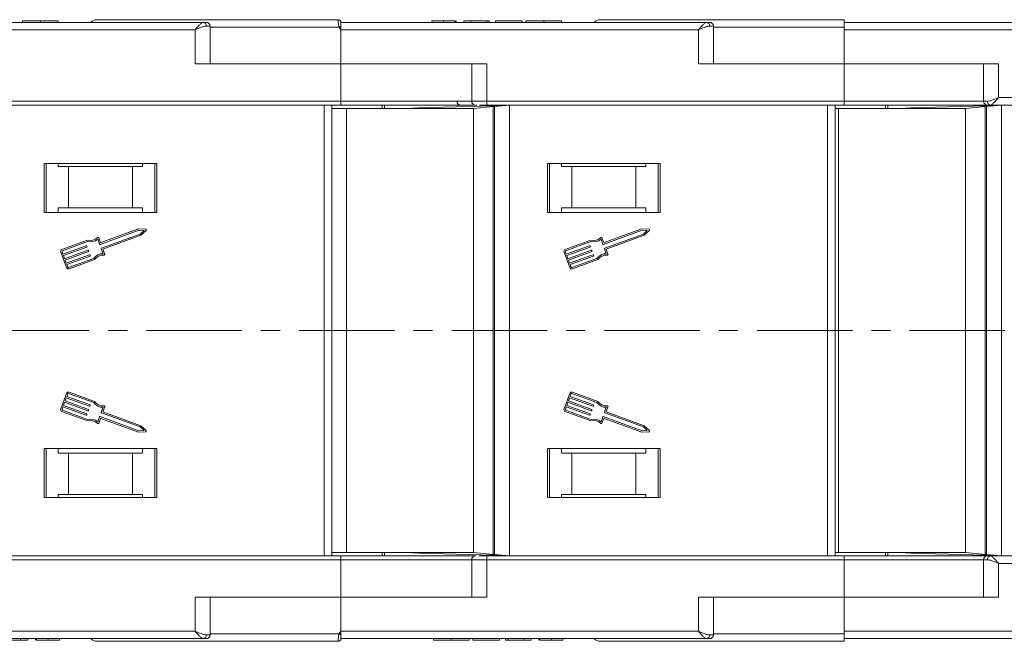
# Model space of a CAD drawing. Header units: millimetres. Extents: x 4144 to 5605, y 218 to 1251.
# Tile 16 of 45: x 5244 to 5375, y 485 to 568. Entities that reach past the tile are written whole.
import ezdxf

# ---------------------------------------------------------------- set-up
doc = ezdxf.new("R2010")
doc.units = ezdxf.units.MM
doc.linetypes.add('CENTERX2', pattern=[20.32, 12.7, -2.54, 2.54, -2.54])

msp = doc.modelspace()

# ---------------------------------------------------------------- linework, layer by layer
at = {"color": 7, "linetype": 'Continuous', "lineweight": 15}
for p, q in [((5268.113, 567.169), (5219.406, 567.169)), ((5244.034, 567.169), (5244.034, 567.369)), ((5246.413, 567.369), (5246.413, 567.169)), ((5248.778, 567.169), (5248.778, 567.369)), ((5268.995, 566.669), (5268.485, 566.669)), ((5268.995, 561.669), (5268.995, 566.669)), ((5286.172, 566.519), (5268.995, 566.519)), ((5286.056, 567.519), (5286.056, 567.519)), ((5286.406, 566.169), (5286.172, 566.519)), ((5335.113, 567.169), (5286.406, 567.169)), ((5298.534, 567.169), (5298.534, 567.369)), ((5300.079, 567.169), (5300.079, 567.369)), ((5301.63, 567.169), (5301.63, 567.369)), ((5301.74, 567.169), (5301.74, 567.369)), ((5303.727, 567.369), (5302.765, 567.369)), ((5302.765, 567.169), (5302.765, 567.369)), ((5303.727, 567.369), (5303.727, 567.169)), ((5305.842, 567.369), (5303.727, 567.369)), ((5305.842, 567.169), (5305.842, 567.369)), ((5306.163, 567.369), (5305.842, 567.369)), ((5306.163, 567.169), (5306.163, 567.369)), ((5306.996, 567.169), (5306.996, 567.369)), ((5310.522, 567.369), (5306.996, 567.369)), ((5310.522, 567.369), (5310.522, 567.169)), ((5311.034, 567.169), (5311.034, 567.369)), ((5313.413, 567.369), (5313.413, 567.169)), ((5315.778, 567.169), (5315.778, 567.369)), ((5335.995, 566.669), (5335.485, 566.669)), ((5335.995, 561.669), (5335.995, 566.669)), ((5353.406, 566.519), (5335.995, 566.519)), ((5388.406, 567.169), (5353.406, 567.169)), ((5353.406, 566.169), (5353.406, 566.519)), ((5219.406, 566.169), (5266.995, 566.169)), ((5266.995, 566.169), (5266.995, 561.669)), ((5286.406, 561.669), (5286.406, 566.169)), ((5286.406, 566.169), (5333.995, 566.169)), ((5333.995, 566.169), (5333.995, 561.669)), ((5353.406, 561.669), (5353.406, 566.169)), ((5353.406, 566.169), (5388.866, 566.169)), ((5266.995, 561.669), (5286.406, 561.669)), ((5286.406, 561.669), (5286.406, 556.669)), ((5305.818, 561.669), (5286.406, 561.669)), ((5303.818, 561.669), (5303.818, 556.669)), ((5305.818, 556.669), (5305.818, 561.669)), ((5333.995, 561.669), (5353.406, 561.669)), ((5373.969, 561.669), (5353.406, 561.669)), ((5353.406, 561.669), (5353.406, 556.669)), ((5371.969, 561.669), (5371.969, 556.669)), ((5373.969, 557.169), (5373.969, 561.669)), ((5444.406, 557.169), (5373.969, 557.169)), ((5286.406, 556.669), (5238.818, 556.669)), ((5238.818, 556.169), (5286.406, 556.169)), ((5284.197, 556.169), (5284.197, 518.669)), ((5285.197, 518.669), (5285.197, 556.169)), ((5286.406, 556.669), (5286.406, 556.169)), ((5303.818, 556.669), (5286.406, 556.669)), ((5291.897, 555.719), (5291.897, 556.169)), ((5292.197, 555.719), (5292.197, 556.169)), ((5296.011, 555.771), (5294.145, 555.719)), ((5296.011, 555.771), (5296.758, 555.792)), ((5296.011, 555.719), (5296.011, 555.771)), ((5308.31, 556.117), (5296.758, 555.792)), ((5296.758, 555.792), (5296.758, 555.719)), ((5305.818, 556.669), (5303.818, 556.669)), ((5306.666, 555.963), (5304.067, 555.719)), ((5353.406, 556.669), (5305.818, 556.669)), ((5305.818, 556.669), (5305.818, 556.169)), ((5305.818, 556.169), (5353.406, 556.169)), ((5306.868, 555.982), (5306.666, 555.963)), ((5306.666, 555.963), (5306.666, 518.669)), ((5308.866, 556.169), (5306.868, 555.982)), ((5306.868, 555.982), (5306.868, 518.669)), ((5308.866, 518.669), (5308.866, 556.169)), ((5351.197, 556.169), (5351.197, 518.669)), ((5352.197, 518.669), (5352.197, 556.169)), ((5353.406, 556.669), (5353.406, 556.169)), ((5371.969, 556.669), (5353.406, 556.669)), ((5358.897, 555.719), (5358.897, 556.169)), ((5359.197, 555.719), (5359.197, 556.169)), ((5361.511, 555.771), (5359.645, 555.719)), ((5361.511, 555.771), (5362.258, 555.792)), ((5361.511, 555.719), (5361.511, 555.771)), ((5373.81, 556.117), (5362.258, 555.792)), ((5362.258, 555.792), (5362.258, 555.719)), ((5372.166, 555.963), (5369.567, 555.719)), ((5371.969, 556.669), (5372.479, 556.669)), ((5372.368, 555.982), (5372.166, 555.963)), ((5372.166, 555.963), (5372.166, 518.669)), ((5374.366, 556.169), (5372.368, 555.982)), ((5372.368, 555.982), (5372.368, 518.669)), ((5372.639, 556.169), (5372.851, 556.169)), ((5372.851, 556.169), (5444.406, 556.169)), ((5374.366, 518.669), (5374.366, 556.169)), ((5287.157, 555.719), (5285.197, 555.719)), ((5287.157, 518.669), (5287.157, 555.719)), ((5304.067, 555.719), (5287.157, 555.719)), ((5304.067, 518.669), (5304.067, 555.719)), ((5352.657, 555.719), (5352.197, 555.719)), ((5352.657, 518.669), (5352.657, 555.719)), ((5369.567, 555.719), (5352.657, 555.719)), ((5369.567, 518.669), (5369.567, 555.719)), ((5261.906, 548.369), (5246.906, 548.369)), ((5246.906, 548.369), (5246.906, 541.869)), ((5247.156, 541.869), (5247.156, 548.369)), ((5248.793, 547.969), (5248.793, 548.369)), ((5248.793, 547.969), (5250.156, 547.969)), ((5250.156, 547.969), (5250.156, 542.469)), ((5258.656, 547.969), (5250.156, 547.969)), ((5258.656, 542.469), (5258.656, 547.969)), ((5258.656, 547.969), (5260.02, 547.969)), ((5260.02, 548.369), (5260.02, 547.969)), ((5261.656, 548.369), (5261.656, 541.869)), ((5261.906, 541.869), (5261.906, 548.369)), ((5328.906, 548.369), (5313.906, 548.369)), ((5313.906, 548.369), (5313.906, 541.869)), ((5314.156, 541.869), (5314.156, 548.369)), ((5315.793, 547.969), (5315.793, 548.369)), ((5315.793, 547.969), (5317.156, 547.969)), ((5317.156, 547.969), (5317.156, 542.469)), ((5325.656, 547.969), (5317.156, 547.969)), ((5325.656, 542.469), (5325.656, 547.969)), ((5325.656, 547.969), (5327.02, 547.969)), ((5327.02, 548.369), (5327.02, 547.969)), ((5328.656, 548.369), (5328.656, 541.869)), ((5328.906, 541.869), (5328.906, 548.369)), ((5246.906, 541.869), (5261.906, 541.869)), ((5248.793, 542.469), (5248.793, 541.869)), ((5250.156, 542.469), (5248.793, 542.469)), ((5258.656, 542.469), (5250.156, 542.469)), ((5260.02, 542.469), (5258.656, 542.469)), ((5260.02, 541.869), (5260.02, 542.469)), ((5313.906, 541.869), (5328.906, 541.869)), ((5315.793, 542.469), (5315.793, 541.869)), ((5317.156, 542.469), (5315.793, 542.469)), ((5325.656, 542.469), (5317.156, 542.469)), ((5327.02, 542.469), (5325.656, 542.469)), ((5327.02, 541.869), (5327.02, 542.469)), ((5254.341, 537.625), (5259.502, 539.511)), ((5259.474, 539.695), (5254.45, 537.859)), ((5259.689, 538.997), (5254.529, 537.111)), ((5254.72, 536.987), (5259.787, 538.838)), ((5260.424, 539.646), (5259.474, 539.695)), ((5259.502, 539.511), (5260.2, 539.475)), ((5260.2, 539.475), (5259.689, 538.997)), ((5259.787, 538.838), (5260.482, 539.488)), ((5321.341, 537.625), (5326.502, 539.511)), ((5326.474, 539.695), (5321.45, 537.859)), ((5326.689, 538.997), (5321.529, 537.111)), ((5321.72, 536.987), (5326.787, 538.838)), ((5327.424, 539.646), (5326.474, 539.695)), ((5326.502, 539.511), (5327.2, 539.475)), ((5327.2, 539.475), (5326.689, 538.997)), ((5326.787, 538.838), (5327.482, 539.488)), ((5252.678, 538.183), (5249.281, 536.941)), ((5249.343, 536.77), (5252.687, 537.992)), ((5252.519, 537.445), (5249.414, 536.31)), ((5252.609, 537.332), (5252.578, 537.418)), ((5254.04, 538.314), (5254.282, 537.652)), ((5254.391, 537.886), (5254.165, 538.506)), ((5319.678, 538.183), (5316.281, 536.941)), ((5316.343, 536.77), (5319.687, 537.992)), ((5319.519, 537.445), (5316.414, 536.31)), ((5319.609, 537.332), (5319.578, 537.418)), ((5321.04, 538.314), (5321.282, 537.652)), ((5321.391, 537.886), (5321.165, 538.506)), ((5249.118, 536.59), (5249.869, 534.535)), ((5249.414, 536.31), (5249.289, 536.653)), ((5249.477, 536.139), (5252.582, 537.274)), ((5249.633, 535.711), (5249.477, 536.139)), ((5252.738, 536.845), (5249.633, 535.711)), ((5249.696, 535.539), (5252.801, 536.674)), ((5252.957, 536.246), (5249.852, 535.111)), ((5252.828, 536.732), (5252.797, 536.818)), ((5253.047, 536.133), (5253.016, 536.218)), ((5254.502, 537.053), (5254.743, 536.39)), ((5254.962, 536.324), (5254.72, 536.987)), ((5316.118, 536.59), (5316.869, 534.535)), ((5316.414, 536.31), (5316.289, 536.653)), ((5316.477, 536.139), (5319.582, 537.274)), ((5316.633, 535.711), (5316.477, 536.139)), ((5319.738, 536.845), (5316.633, 535.711)), ((5316.696, 535.539), (5319.801, 536.674)), ((5319.957, 536.246), (5316.852, 535.111)), ((5319.828, 536.732), (5319.797, 536.818)), ((5320.047, 536.133), (5320.016, 536.218)), ((5321.502, 537.053), (5321.743, 536.39)), ((5321.962, 536.324), (5321.72, 536.987)), ((5249.852, 535.111), (5249.696, 535.539)), ((5249.915, 534.94), (5253.02, 536.074)), ((5250.04, 534.597), (5249.915, 534.94)), ((5253.501, 535.764), (5250.157, 534.543)), ((5250.22, 534.371), (5253.617, 535.613)), ((5316.852, 535.111), (5316.696, 535.539)), ((5316.915, 534.94), (5320.02, 536.074)), ((5317.04, 534.597), (5316.915, 534.94)), ((5320.501, 535.764), (5317.157, 534.543)), ((5317.22, 534.371), (5320.617, 535.613)), ((5284.197, 533.669), (5284.197, 496.169)), ((5285.197, 496.169), (5285.197, 533.669)), ((5287.157, 496.619), (5287.157, 533.669)), ((5304.067, 496.619), (5304.067, 533.669)), ((5306.666, 533.669), (5306.666, 496.375)), ((5306.868, 533.669), (5306.868, 496.356)), ((5308.866, 496.169), (5308.866, 533.669)), ((5351.197, 533.669), (5351.197, 496.169)), ((5352.197, 496.169), (5352.197, 533.669)), ((5352.657, 496.619), (5352.657, 533.669)), ((5369.567, 496.619), (5369.567, 533.669)), ((5372.166, 533.669), (5372.166, 496.375)), ((5372.368, 533.669), (5372.368, 496.356)), ((5374.366, 496.169), (5374.366, 533.669)), ((5249.869, 517.803), (5249.118, 515.748)), ((5250.04, 517.741), (5249.915, 517.398)), ((5253.501, 516.573), (5250.157, 517.795)), ((5253.617, 516.725), (5250.22, 517.967)), ((5316.869, 517.803), (5316.118, 515.748)), ((5317.04, 517.741), (5316.915, 517.398)), ((5320.501, 516.573), (5317.157, 517.795)), ((5320.617, 516.725), (5317.22, 517.967)), ((5249.633, 516.627), (5249.477, 516.199)), ((5252.738, 515.493), (5249.633, 516.627)), ((5249.852, 517.227), (5249.696, 516.799)), ((5249.696, 516.799), (5252.801, 515.664)), ((5252.957, 516.092), (5249.852, 517.227)), ((5249.915, 517.398), (5253.02, 516.264)), ((5316.633, 516.627), (5316.477, 516.199)), ((5319.738, 515.493), (5316.633, 516.627)), ((5316.852, 517.227), (5316.696, 516.799)), ((5316.696, 516.799), (5319.801, 515.664)), ((5319.957, 516.092), (5316.852, 517.227)), ((5316.915, 517.398), (5320.02, 516.264)), ((5249.281, 515.397), (5252.678, 514.155)), ((5249.414, 516.028), (5249.289, 515.685)), ((5249.343, 515.568), (5252.687, 514.346)), ((5252.519, 514.893), (5249.414, 516.028)), ((5249.477, 516.199), (5252.582, 515.064)), ((5252.828, 515.606), (5252.797, 515.52)), ((5253.047, 516.205), (5253.016, 516.12)), ((5254.502, 515.285), (5254.743, 515.948)), ((5259.689, 513.341), (5254.529, 515.227)), ((5254.72, 515.351), (5254.962, 516.014)), ((5259.787, 513.5), (5254.72, 515.351)), ((5316.281, 515.397), (5319.678, 514.155)), ((5316.414, 516.028), (5316.289, 515.685)), ((5316.343, 515.568), (5319.687, 514.346)), ((5319.519, 514.893), (5316.414, 516.028)), ((5316.477, 516.199), (5319.582, 515.064)), ((5319.828, 515.606), (5319.797, 515.52)), ((5320.047, 516.205), (5320.016, 516.12)), ((5321.502, 515.285), (5321.743, 515.948)), ((5326.689, 513.341), (5321.529, 515.227)), ((5321.72, 515.351), (5321.962, 516.014)), ((5326.787, 513.5), (5321.72, 515.351)), ((5252.609, 515.006), (5252.578, 514.92)), ((5254.04, 514.024), (5254.282, 514.686)), ((5254.165, 513.832), (5254.391, 514.452)), ((5254.341, 514.713), (5259.502, 512.827)), ((5254.45, 514.479), (5259.474, 512.643)), ((5319.609, 515.006), (5319.578, 514.92)), ((5321.04, 514.024), (5321.282, 514.686)), ((5321.165, 513.832), (5321.391, 514.452)), ((5321.341, 514.713), (5326.502, 512.827)), ((5321.45, 514.479), (5326.474, 512.643)), ((5259.474, 512.643), (5260.424, 512.692)), ((5259.502, 512.827), (5260.2, 512.863)), ((5260.2, 512.863), (5259.689, 513.341)), ((5260.482, 512.85), (5259.787, 513.5)), ((5326.474, 512.643), (5327.424, 512.692)), ((5326.502, 512.827), (5327.2, 512.863)), ((5327.2, 512.863), (5326.689, 513.341)), ((5327.482, 512.85), (5326.787, 513.5)), ((5261.906, 510.469), (5246.906, 510.469)), ((5246.906, 510.469), (5246.906, 503.969)), ((5247.156, 503.969), (5247.156, 510.469)), ((5248.793, 510.469), (5248.793, 509.869)), ((5260.02, 509.869), (5260.02, 510.469)), ((5261.656, 510.469), (5261.656, 503.969)), ((5261.906, 503.969), (5261.906, 510.469)), ((5328.906, 510.469), (5313.906, 510.469)), ((5313.906, 510.469), (5313.906, 503.969)), ((5314.156, 503.969), (5314.156, 510.469)), ((5315.793, 510.469), (5315.793, 509.869)), ((5327.02, 509.869), (5327.02, 510.469)), ((5328.656, 510.469), (5328.656, 503.969)), ((5328.906, 503.969), (5328.906, 510.469)), ((5248.793, 509.869), (5250.156, 509.869)), ((5250.156, 509.869), (5250.156, 504.369)), ((5250.156, 509.869), (5258.656, 509.869)), ((5258.656, 504.369), (5258.656, 509.869)), ((5258.656, 509.869), (5260.02, 509.869)), ((5315.793, 509.869), (5317.156, 509.869)), ((5317.156, 509.869), (5317.156, 504.369)), ((5317.156, 509.869), (5325.656, 509.869)), ((5325.656, 504.369), (5325.656, 509.869)), ((5325.656, 509.869), (5327.02, 509.869)), ((5246.906, 503.969), (5261.906, 503.969)), ((5250.156, 504.369), (5248.793, 504.369)), ((5248.793, 503.969), (5248.793, 504.369)), ((5250.156, 504.369), (5258.656, 504.369)), ((5260.02, 504.369), (5258.656, 504.369)), ((5260.02, 504.369), (5260.02, 503.969)), ((5313.906, 503.969), (5328.906, 503.969)), ((5317.156, 504.369), (5315.793, 504.369)), ((5315.793, 503.969), (5315.793, 504.369)), ((5317.156, 504.369), (5325.656, 504.369)), ((5327.02, 504.369), (5325.656, 504.369)), ((5327.02, 504.369), (5327.02, 503.969)), ((5286.406, 496.169), (5238.818, 496.169)), ((5238.818, 495.669), (5286.406, 495.669)), ((5285.197, 496.619), (5287.157, 496.619)), ((5286.406, 495.669), (5286.406, 496.169)), ((5286.406, 495.669), (5286.406, 490.669)), ((5286.406, 495.669), (5303.818, 495.669)), ((5287.157, 496.619), (5304.067, 496.619)), ((5291.897, 496.169), (5291.897, 496.619)), ((5292.197, 496.169), (5292.197, 496.619)), ((5294.145, 496.619), (5296.011, 496.567)), ((5296.011, 496.567), (5296.011, 496.619)), ((5296.758, 496.546), (5296.011, 496.567)), ((5296.758, 496.619), (5296.758, 496.546)), ((5296.758, 496.546), (5308.31, 496.221)), ((5303.818, 495.669), (5303.818, 490.669)), ((5303.818, 495.669), (5305.818, 495.669)), ((5304.067, 496.619), (5306.666, 496.375)), ((5305.818, 495.669), (5305.818, 496.169)), ((5353.406, 496.169), (5305.818, 496.169)), ((5305.818, 490.669), (5305.818, 495.669)), ((5305.818, 495.669), (5353.406, 495.669)), ((5306.666, 496.375), (5306.868, 496.356)), ((5306.868, 496.356), (5308.866, 496.169)), ((5352.197, 496.619), (5352.657, 496.619)), ((5352.657, 496.619), (5369.567, 496.619)), ((5353.406, 495.669), (5353.406, 496.169)), ((5353.406, 495.669), (5353.406, 490.669)), ((5353.406, 495.669), (5371.969, 495.669)), ((5358.897, 496.169), (5358.897, 496.619)), ((5359.197, 496.169), (5359.197, 496.619)), ((5359.645, 496.619), (5361.511, 496.567)), ((5361.511, 496.567), (5361.511, 496.619)), ((5362.258, 496.546), (5361.511, 496.567)), ((5362.258, 496.619), (5362.258, 496.546)), ((5362.258, 496.546), (5373.81, 496.221)), ((5369.567, 496.619), (5372.166, 496.375)), ((5371.969, 495.669), (5371.969, 490.669)), ((5372.479, 495.669), (5371.969, 495.669)), ((5372.166, 496.375), (5372.368, 496.356)), ((5372.368, 496.356), (5374.366, 496.169)), ((5444.406, 496.169), (5372.851, 496.169)), ((5373.969, 490.669), (5373.969, 495.169)), ((5373.969, 495.169), (5444.406, 495.169)), ((5286.406, 490.669), (5266.995, 490.669)), ((5266.995, 490.669), (5266.995, 486.169)), ((5268.995, 485.669), (5268.995, 490.669)), ((5286.406, 486.169), (5286.406, 490.669)), ((5286.406, 490.669), (5305.818, 490.669)), ((5353.406, 490.669), (5333.995, 490.669)), ((5333.995, 490.669), (5333.995, 486.169)), ((5335.995, 485.669), (5335.995, 490.669)), ((5353.406, 486.169), (5353.406, 490.669)), ((5353.406, 490.669), (5373.969, 490.669)), ((5266.995, 486.169), (5219.406, 486.169)), ((5219.406, 485.169), (5268.113, 485.169)), ((5243.778, 484.969), (5241.663, 484.969)), ((5243.778, 484.969), (5243.778, 485.169)), ((5244.74, 484.969), (5243.778, 484.969)), ((5244.74, 485.169), (5244.74, 484.969)), ((5245.765, 485.169), (5245.765, 484.969)), ((5245.874, 485.169), (5245.874, 484.969)), ((5247.426, 485.169), (5247.426, 484.969)), ((5248.97, 484.969), (5248.97, 485.169)), ((5268.485, 485.669), (5268.995, 485.669)), ((5268.995, 485.819), (5286.172, 485.819)), ((5286.172, 485.819), (5286.406, 486.169)), ((5333.995, 486.169), (5286.406, 486.169)), ((5286.406, 485.171), (5286.406, 485.169)), ((5286.406, 485.169), (5335.113, 485.169)), ((5298.727, 485.169), (5298.727, 484.969)), ((5301.092, 485.169), (5301.092, 484.969)), ((5303.47, 484.969), (5303.47, 485.169)), ((5303.983, 484.969), (5303.983, 485.169)), ((5307.509, 484.969), (5303.983, 484.969)), ((5307.509, 485.169), (5307.509, 484.969)), ((5308.342, 484.969), (5308.342, 485.169)), ((5308.663, 484.969), (5308.342, 484.969)), ((5308.663, 484.969), (5308.663, 485.169)), ((5310.778, 484.969), (5308.663, 484.969)), ((5310.778, 484.969), (5310.778, 485.169)), ((5311.74, 484.969), (5310.778, 484.969)), ((5311.74, 485.169), (5311.74, 484.969)), ((5312.765, 485.169), (5312.765, 484.969)), ((5312.874, 485.169), (5312.874, 484.969)), ((5314.426, 485.169), (5314.426, 484.969)), ((5315.97, 484.969), (5315.97, 485.169)), ((5335.485, 485.669), (5335.995, 485.669)), ((5335.995, 485.819), (5353.406, 485.819)), ((5388.866, 486.169), (5353.406, 486.169)), ((5353.406, 485.819), (5353.406, 486.169)), ((5353.406, 485.169), (5388.406, 485.169)), ((5286.056, 484.819), (5286.056, 484.819))]:
    msp.add_line(p, q, dxfattribs=at)
at = {"color": 1, "linetype": 'CENTERX2', "lineweight": 13}
msp.add_line((5456.103, 526.169), (4620.052, 526.169), dxfattribs=at)
at = {"color": 7, "linetype": 'Continuous', "lineweight": 15}
for centre, radius, start, end in [((5253.906, 566.519), 1, 90, 139.04573), ((5268.038, 566.725), 0.451, 352.91869, 80.47981), ((5268.495, 566.669), 0.5, 360, 90), ((5286.056, 567.169), 0.35, 0.00041, 90.00191), ((5321.95, 499.592), 75.89, 117.92809, 118.12821), ((5320.906, 566.519), 1, 90, 139.04573), ((5335.038, 566.725), 0.451, 352.91869, 80.47981), ((5335.495, 566.669), 0.5, 360, 90), ((5302.335, 556.669), 0.5, 180, 270), ((5304.318, 556.669), 0.5, 180, 270), ((5372.469, 556.669), 0.5, 180, 270), ((5372.926, 556.613), 0.451, 172.91865, 260.4798), ((5260.419, 539.555), 0.0912, 313.09192, 87.049), ((5327.419, 539.555), 0.0912, 313.09192, 87.049), ((5252.535, 537.402), 0.0456, 20.07046, 110.07046), ((5253.046, 539.487), 1.355, 254.2528, 315.58546), ((5253.046, 539.487), 1.538, 256.51116, 310.30711), ((5254.079, 538.475), 0.0912, 20.07046, 135.58546), ((5254.325, 537.668), 0.0456, 200.07046, 290.07046), ((5254.434, 537.902), 0.0456, 200.07046, 290.07046), ((5319.535, 537.402), 0.0456, 20.07046, 110.07046), ((5320.046, 539.487), 1.355, 254.2528, 315.58546), ((5320.046, 539.487), 1.538, 256.51116, 310.30711), ((5321.079, 538.475), 0.0912, 20.07046, 135.58546), ((5321.325, 537.668), 0.0456, 200.07046, 290.07046), ((5321.434, 537.902), 0.0456, 200.07046, 290.07046), ((5249.375, 536.684), 0.274, 110.07046, 200.07046), ((5249.375, 536.684), 0.0912, 110.07046, 200.07046), ((5252.566, 537.316), 0.0456, 290.07046, 20.07046), ((5252.754, 536.802), 0.0456, 20.07046, 110.07046), ((5252.785, 536.717), 0.0456, 290.07046, 20.07046), ((5252.973, 536.203), 0.0456, 20.07046, 110.07046), ((5253.004, 536.117), 0.0456, 290.07046, 20.07046), ((5254.739, 534.853), 1.538, 89.8338, 143.62975), ((5254.739, 534.853), 1.355, 84.55545, 145.88812), ((5254.544, 537.068), 0.0456, 110.07046, 200.07046), ((5254.876, 536.293), 0.0912, 264.55545, 20.07046), ((5316.375, 536.684), 0.274, 110.07046, 200.07046), ((5316.375, 536.684), 0.0912, 110.07046, 200.07046), ((5319.566, 537.316), 0.0456, 290.07046, 20.07046), ((5319.754, 536.802), 0.0456, 20.07046, 110.07046), ((5319.785, 536.717), 0.0456, 290.07046, 20.07046), ((5319.973, 536.203), 0.0456, 20.07046, 110.07046), ((5320.004, 536.117), 0.0456, 290.07046, 20.07046), ((5321.739, 534.853), 1.538, 89.8338, 143.62975), ((5321.739, 534.853), 1.355, 84.55545, 145.88812), ((5321.544, 537.068), 0.0456, 110.07046, 200.07046), ((5321.876, 536.293), 0.0912, 264.55545, 20.07046), ((5250.126, 534.628), 0.274, 200.07046, 290.07046), ((5250.126, 534.628), 0.0912, 200.07046, 290.07046), ((5317.126, 534.628), 0.274, 200.07046, 290.07046), ((5317.126, 534.628), 0.0912, 200.07046, 290.07046), ((5250.126, 517.71), 0.274, 69.92954, 159.92954), ((5250.126, 517.71), 0.0912, 69.92954, 159.92954), ((5317.126, 517.71), 0.274, 69.92954, 159.92954), ((5317.126, 517.71), 0.0912, 69.92954, 159.92954), ((5254.739, 517.485), 1.538, 216.37025, 270.1662), ((5254.739, 517.485), 1.355, 214.11188, 275.44455), ((5321.739, 517.485), 1.538, 216.37025, 270.1662), ((5321.739, 517.485), 1.355, 214.11188, 275.44455), ((5249.375, 515.654), 0.274, 159.92954, 249.92954), ((5249.375, 515.654), 0.0912, 159.92954, 249.92954), ((5252.754, 515.536), 0.0456, 249.92954, 339.92954), ((5252.785, 515.621), 0.0456, 339.92954, 69.92954), ((5252.973, 516.135), 0.0456, 249.92954, 339.92954), ((5253.004, 516.221), 0.0456, 339.92954, 69.92954), ((5254.544, 515.27), 0.0456, 159.92954, 249.92954), ((5254.876, 516.045), 0.0912, 339.92954, 95.44455), ((5316.375, 515.654), 0.274, 159.92954, 249.92954), ((5316.375, 515.654), 0.0912, 159.92954, 249.92954), ((5319.754, 515.536), 0.0456, 249.92954, 339.92954), ((5319.785, 515.621), 0.0456, 339.92954, 69.92954), ((5319.973, 516.135), 0.0456, 249.92954, 339.92954), ((5320.004, 516.221), 0.0456, 339.92954, 69.92954), ((5321.544, 515.27), 0.0456, 159.92954, 249.92954), ((5321.876, 516.045), 0.0912, 339.92954, 95.44455), ((5252.535, 514.936), 0.0456, 249.92954, 339.92954), ((5252.566, 515.022), 0.0456, 339.92954, 69.92954), ((5253.046, 512.851), 1.355, 44.41454, 105.7472), ((5253.046, 512.851), 1.538, 49.69289, 103.48884), ((5254.079, 513.863), 0.0912, 224.41454, 339.92954), ((5254.325, 514.67), 0.0456, 69.92954, 159.92954), ((5254.434, 514.436), 0.0456, 69.92954, 159.92954), ((5319.535, 514.936), 0.0456, 249.92954, 339.92954), ((5319.566, 515.022), 0.0456, 339.92954, 69.92954), ((5320.046, 512.851), 1.355, 44.41454, 105.7472), ((5320.046, 512.851), 1.538, 49.69289, 103.48884), ((5321.079, 513.863), 0.0912, 224.41454, 339.92954), ((5321.325, 514.67), 0.0456, 69.92954, 159.92954), ((5321.434, 514.436), 0.0456, 69.92954, 159.92954), ((5260.419, 512.783), 0.0912, 272.951, 46.90808), ((5327.419, 512.783), 0.0912, 272.951, 46.90808), ((5304.318, 495.669), 0.5, 90, 180), ((5372.469, 495.669), 0.5, 90, 180), ((5372.926, 495.725), 0.451, 99.5202, 187.08135), ((5253.906, 485.819), 1, 221.2946, 270), ((5268.038, 485.613), 0.451, 279.5202, 7.08135), ((5268.495, 485.669), 0.5, 270, 360), ((5286.056, 485.169), 0.35, 269.99809, 359.99959), ((5321.95, 552.746), 75.89, 241.87179, 242.07191), ((5320.906, 485.819), 1, 221.2946, 270), ((5335.038, 485.613), 0.451, 279.5202, 7.08135), ((5335.495, 485.669), 0.5, 270, 360)]:
    msp.add_arc(centre, radius, start, end, dxfattribs=at)
for points, knots in [([(5246.413, 567.369), (5246.28, 567.369), (5245.876, 567.369), (5245.216, 567.369), (5244.594, 567.369), (5244.169, 567.369), (5244.044, 567.369), (5244.036, 567.369), (5244.034, 567.369)], [0, 0, 0, 0, 0.1021706, 0.3092201, 0.51365, 0.6922749, 0.9324126, 1, 1, 1, 1]), ([(5248.778, 567.369), (5248.775, 567.369), (5248.764, 567.369), (5248.622, 567.369), (5248.231, 567.369), (5247.657, 567.369), (5247.017, 567.369), (5246.596, 567.369), (5246.413, 567.369)], [0, 0, 0, 0, 0.1018882, 0.3073435, 0.4929627, 0.6786474, 0.8607914, 1, 1, 1, 1]), ([(5286.056, 567.519), (5284.743, 567.519), (5282.078, 567.519), (5278.088, 567.519), (5274.445, 567.519), (5271.209, 567.519), (5268.384, 567.519), (5265.723, 567.519), (5262.444, 567.519), (5259.656, 567.519), (5257.454, 567.519), (5255.983, 567.519), (5254.817, 567.519), (5254.046, 567.519), (5253.952, 567.519), (5253.906, 567.519)], [0, 0, 0, 0, 0.077724, 0.157824, 0.2401354, 0.3044544, 0.368763, 0.4344301, 0.5000865, 0.631237, 0.695556, 0.7598646, 0.8421852, 0.9222831, 1, 1, 1, 1]), ([(5266.995, 566.169), (5267.101, 566.292), (5267.312, 566.536), (5267.622, 566.866), (5267.901, 567.116), (5268.045, 567.152), (5268.113, 567.169)], [0, 0, 0, 0, 0.2515188, 0.50178442, 0.76563227, 1, 1, 1, 1]), ([(5268.485, 566.669), (5268.39, 566.659), (5268.181, 566.637), (5267.682, 566.466), (5267.264, 566.285), (5266.995, 566.169)], [0, 0, 0, 0, 0.2270634, 0.5015869, 1, 1, 1, 1]), ([(5286.172, 566.519), (5286.155, 566.575), (5286.118, 566.699), (5286.089, 566.885), (5286.07, 567.067), (5286.058, 567.25), (5286.056, 567.396), (5286.055, 567.498), (5286.056, 567.512), (5286.056, 567.519)], [0, 0, 0, 0, 0.1119973, 0.2448439, 0.3691679, 0.5008987, 0.6875333, 0.8281382, 1, 1, 1, 1]), ([(5286.406, 567.169), (5286.406, 567.158), (5286.406, 567.136), (5286.406, 566.963), (5286.406, 566.778), (5286.406, 566.662), (5286.406, 566.644)], [0, 0, 0, 0, 0.3133566, 0.6267132, 0.9400698, 1, 1, 1, 1]), ([(5300.079, 567.369), (5299.945, 567.369), (5299.641, 567.369), (5299.189, 567.369), (5298.83, 567.369), (5298.576, 567.369), (5298.551, 567.369), (5298.534, 567.369)], [0, 0, 0, 0, 0.1552919, 0.3531453, 0.543243, 0.704067, 1, 1, 1, 1]), ([(5301.63, 567.369), (5301.576, 567.369), (5301.468, 567.369), (5301.165, 567.369), (5300.699, 567.369), (5300.313, 567.369), (5300.079, 567.369)], [0, 0, 0, 0, 0.2064605, 0.4135145, 0.6452106, 1, 1, 1, 1]), ([(5313.413, 567.369), (5313.28, 567.369), (5312.876, 567.369), (5312.216, 567.369), (5311.594, 567.369), (5311.169, 567.369), (5311.044, 567.369), (5311.036, 567.369), (5311.034, 567.369)], [0, 0, 0, 0, 0.1021706, 0.3092201, 0.51365, 0.6922749, 0.9324126, 1, 1, 1, 1]), ([(5315.778, 567.369), (5315.775, 567.369), (5315.764, 567.369), (5315.622, 567.369), (5315.231, 567.369), (5314.657, 567.369), (5314.017, 567.369), (5313.596, 567.369), (5313.413, 567.369)], [0, 0, 0, 0, 0.1018882, 0.3073435, 0.4929627, 0.6786474, 0.8607914, 1, 1, 1, 1]), ([(5353.406, 567.519), (5352.085, 567.519), (5349.402, 567.519), (5345.38, 567.519), (5341.701, 567.519), (5338.43, 567.519), (5335.572, 567.519), (5332.877, 567.519), (5329.557, 567.519), (5326.731, 567.519), (5324.5, 567.519), (5323.009, 567.519), (5321.828, 567.519), (5321.047, 567.519), (5320.953, 567.519), (5320.906, 567.519)], [0, 0, 0, 0, 0.0776457, 0.1576991, 0.2399936, 0.3043378, 0.3686717, 0.4343851, 0.5000879, 0.6313283, 0.6956725, 0.7600065, 0.84231, 0.9223612, 1, 1, 1, 1]), ([(5333.995, 566.169), (5334.101, 566.292), (5334.312, 566.536), (5334.622, 566.866), (5334.901, 567.116), (5335.045, 567.152), (5335.113, 567.169)], [0, 0, 0, 0, 0.2515188, 0.50178442, 0.76563227, 1, 1, 1, 1]), ([(5335.485, 566.669), (5335.39, 566.659), (5335.181, 566.637), (5334.682, 566.466), (5334.264, 566.285), (5333.995, 566.169)], [0, 0, 0, 0, 0.2270634, 0.5015869, 1, 1, 1, 1]), ([(5353.406, 566.519), (5353.406, 566.631), (5353.406, 566.856), (5353.406, 567.156), (5353.406, 567.382), (5353.406, 567.502), (5353.406, 567.514), (5353.406, 567.519)], [0, 0, 0, 0, 0.2146939, 0.4293877, 0.6440816, 0.8587754, 1, 1, 1, 1]), ([(5373.969, 557.169), (5373.7, 557.053), (5373.281, 556.872), (5372.783, 556.701), (5372.573, 556.679), (5372.479, 556.669)], [0, 0, 0, 0, 0.4984131, 0.7729366, 1, 1, 1, 1]), ([(5373.969, 557.169), (5373.863, 557.046), (5373.651, 556.801), (5373.342, 556.472), (5373.063, 556.222), (5372.919, 556.186), (5372.851, 556.169)], [0, 0, 0, 0, 0.2515188, 0.50178442, 0.76563227, 1, 1, 1, 1]), ([(5286.406, 556.169), (5287.748, 556.169), (5290.472, 556.169), (5294.555, 556.169), (5298.297, 556.169), (5301.598, 556.169), (5303.581, 556.169), (5304.492, 556.169), (5304.505, 556.169)], [0, 0, 0, 0, 0.2100379, 0.4265895, 0.6492402, 0.8232792, 0.9973456, 1, 1, 1, 1]), ([(5304.855, 556.169), (5304.897, 556.169), (5305.046, 556.169), (5305.383, 556.169), (5305.675, 556.169), (5305.818, 556.169)], [0, 0, 0, 0, 0.1658977, 0.5921255, 1, 1, 1, 1]), ([(5353.406, 556.169), (5354.748, 556.169), (5357.472, 556.169), (5361.555, 556.169), (5365.295, 556.169), (5368.603, 556.169), (5370.852, 556.169), (5372.016, 556.169), (5372.289, 556.169)], [0, 0, 0, 0, 0.1999044, 0.4060083, 0.6179171, 0.7835594, 0.9492278, 1, 1, 1, 1]), ([(5304.436, 496.169), (5303.498, 496.169), (5301.611, 496.169), (5298.289, 496.169), (5294.557, 496.169), (5290.472, 496.169), (5287.748, 496.169), (5286.406, 496.169)], [0, 0, 0, 0, 0.1731116, 0.3479353, 0.5715302, 0.789036, 1, 1, 1, 1]), ([(5305.818, 496.169), (5305.675, 496.169), (5305.382, 496.169), (5305.02, 496.169), (5304.85, 496.169), (5304.786, 496.169)], [0, 0, 0, 0, 0.37481575, 0.76649717, 1, 1, 1, 1]), ([(5372.221, 496.169), (5371.971, 496.169), (5370.829, 496.169), (5368.603, 496.169), (5365.295, 496.169), (5361.555, 496.169), (5357.473, 496.169), (5354.748, 496.169), (5353.406, 496.169)], [0, 0, 0, 0, 0.0467839, 0.2131221, 0.3794866, 0.5922625, 0.7992438, 1, 1, 1, 1]), ([(5372.479, 495.669), (5372.573, 495.659), (5372.783, 495.637), (5373.281, 495.466), (5373.7, 495.285), (5373.969, 495.169)], [0, 0, 0, 0, 0.227072, 0.5015871, 1, 1, 1, 1]), ([(5372.851, 496.169), (5372.734, 496.169), (5372.608, 496.169), (5372.574, 496.169), (5372.571, 496.169)], [0, 0, 0, 0, 0.93147, 1, 1, 1, 1]), ([(5372.851, 496.169), (5372.919, 496.152), (5373.063, 496.116), (5373.342, 495.866), (5373.652, 495.536), (5373.863, 495.292), (5373.969, 495.169)], [0, 0, 0, 0, 0.2343503, 0.4981953, 0.748869, 1, 1, 1, 1]), ([(5245.874, 484.969), (5245.928, 484.969), (5246.036, 484.969), (5246.34, 484.969), (5246.805, 484.969), (5247.192, 484.969), (5247.426, 484.969)], [0, 0, 0, 0, 0.2064605, 0.4135145, 0.6452106, 1, 1, 1, 1]), ([(5247.426, 484.969), (5247.56, 484.969), (5247.864, 484.969), (5248.316, 484.969), (5248.674, 484.969), (5248.929, 484.969), (5248.954, 484.969), (5248.97, 484.969)], [0, 0, 0, 0, 0.1552919, 0.3531453, 0.543243, 0.704067, 1, 1, 1, 1]), ([(5268.113, 485.169), (5268.045, 485.186), (5267.901, 485.222), (5267.622, 485.472), (5267.312, 485.801), (5267.101, 486.046), (5266.995, 486.169)], [0, 0, 0, 0, 0.2343588, 0.4982155, 0.7484812, 1, 1, 1, 1]), ([(5266.995, 486.169), (5267.264, 486.053), (5267.682, 485.872), (5268.181, 485.701), (5268.39, 485.679), (5268.485, 485.669)], [0, 0, 0, 0, 0.4984129, 0.772928, 1, 1, 1, 1]), ([(5286.056, 484.819), (5286.056, 484.826), (5286.055, 484.84), (5286.056, 484.942), (5286.058, 485.088), (5286.07, 485.271), (5286.089, 485.454), (5286.119, 485.641), (5286.155, 485.763), (5286.172, 485.819)], [0, 0, 0, 0, 0.1718456, 0.312445, 0.4991009, 0.6298393, 0.7575038, 0.8890244, 1, 1, 1, 1]), ([(5286.406, 485.694), (5286.406, 485.602), (5286.406, 485.417), (5286.406, 485.255), (5286.406, 485.225), (5286.406, 485.216)], [0, 0, 0, 0, 0.412717, 0.8254516, 1, 1, 1, 1]), ([(5298.727, 484.969), (5298.73, 484.969), (5298.741, 484.969), (5298.883, 484.969), (5299.274, 484.969), (5299.848, 484.969), (5300.488, 484.969), (5300.909, 484.969), (5301.092, 484.969)], [0, 0, 0, 0, 0.1018882, 0.3073435, 0.4929627, 0.6786474, 0.8607914, 1, 1, 1, 1]), ([(5301.092, 484.969), (5301.225, 484.969), (5301.629, 484.969), (5302.289, 484.969), (5302.911, 484.969), (5303.336, 484.969), (5303.461, 484.969), (5303.469, 484.969), (5303.47, 484.969)], [0, 0, 0, 0, 0.1021706, 0.3092201, 0.51365, 0.6922749, 0.9324126, 1, 1, 1, 1]), ([(5312.874, 484.969), (5312.928, 484.969), (5313.036, 484.969), (5313.34, 484.969), (5313.805, 484.969), (5314.192, 484.969), (5314.426, 484.969)], [0, 0, 0, 0, 0.2064605, 0.4135145, 0.6452106, 1, 1, 1, 1]), ([(5314.426, 484.969), (5314.56, 484.969), (5314.864, 484.969), (5315.316, 484.969), (5315.674, 484.969), (5315.929, 484.969), (5315.954, 484.969), (5315.97, 484.969)], [0, 0, 0, 0, 0.1552919, 0.3531453, 0.543243, 0.704067, 1, 1, 1, 1]), ([(5335.113, 485.169), (5335.045, 485.186), (5334.901, 485.222), (5334.622, 485.472), (5334.312, 485.801), (5334.101, 486.046), (5333.995, 486.169)], [0, 0, 0, 0, 0.2343588, 0.4982155, 0.7484812, 1, 1, 1, 1]), ([(5333.995, 486.169), (5334.264, 486.053), (5334.682, 485.872), (5335.181, 485.701), (5335.39, 485.679), (5335.485, 485.669)], [0, 0, 0, 0, 0.4984129, 0.772928, 1, 1, 1, 1]), ([(5353.406, 484.819), (5353.406, 484.83), (5353.406, 484.852), (5353.406, 485.025), (5353.406, 485.278), (5353.406, 485.559), (5353.406, 485.745), (5353.406, 485.819)], [0, 0, 0, 0, 0.2146939, 0.4293877, 0.6440816, 0.8587754, 1, 1, 1, 1]), ([(5253.906, 484.819), (5253.952, 484.819), (5254.046, 484.819), (5254.817, 484.819), (5255.983, 484.819), (5257.454, 484.819), (5259.102, 484.819), (5261.042, 484.819), (5263.998, 484.819), (5267.432, 484.819), (5271.209, 484.819), (5274.445, 484.819), (5278.089, 484.819), (5282.078, 484.819), (5284.743, 484.819), (5286.056, 484.819)], [0, 0, 0, 0, 0.0777263, 0.157824, 0.2401354, 0.3044544, 0.368763, 0.4344301, 0.5000865, 0.631237, 0.695556, 0.7598647, 0.8421852, 0.9222807, 1, 1, 1, 1]), ([(5320.906, 484.819), (5320.953, 484.819), (5321.047, 484.819), (5321.828, 484.819), (5323.009, 484.819), (5324.499, 484.819), (5326.17, 484.819), (5328.135, 484.819), (5331.131, 484.819), (5334.609, 484.819), (5338.43, 484.819), (5341.701, 484.819), (5345.38, 484.819), (5349.402, 484.819), (5352.085, 484.819), (5353.406, 484.819)], [0, 0, 0, 0, 0.077648, 0.1576991, 0.2399935, 0.3043378, 0.3686717, 0.4343851, 0.5000879, 0.6313283, 0.6956726, 0.7600065, 0.84231, 0.9223589, 1, 1, 1, 1])]:
    msp.add_open_spline(points, degree=3, knots=knots, dxfattribs=at)
for points in [[(5268.113, 567.169), (5268.222, 567.169), (5268.442, 567.169), (5268.477, 567.169), (5268.495, 567.169)], [(5286.406, 566.644), (5286.406, 566.568), (5286.406, 566.417), (5286.406, 566.252), (5286.406, 566.169)], [(5335.113, 567.169), (5335.222, 567.169), (5335.442, 567.169), (5335.477, 567.169), (5335.495, 567.169)], [(5268.495, 485.169), (5268.477, 485.169), (5268.442, 485.169), (5268.222, 485.169), (5268.113, 485.169)], [(5286.406, 486.169), (5286.406, 486.086), (5286.406, 485.921), (5286.406, 485.77), (5286.406, 485.694)], [(5335.495, 485.169), (5335.477, 485.169), (5335.442, 485.169), (5335.222, 485.169), (5335.113, 485.169)]]:
    msp.add_open_spline(points, degree=3, dxfattribs=at)

doc.saveas('drawing.dxf')
